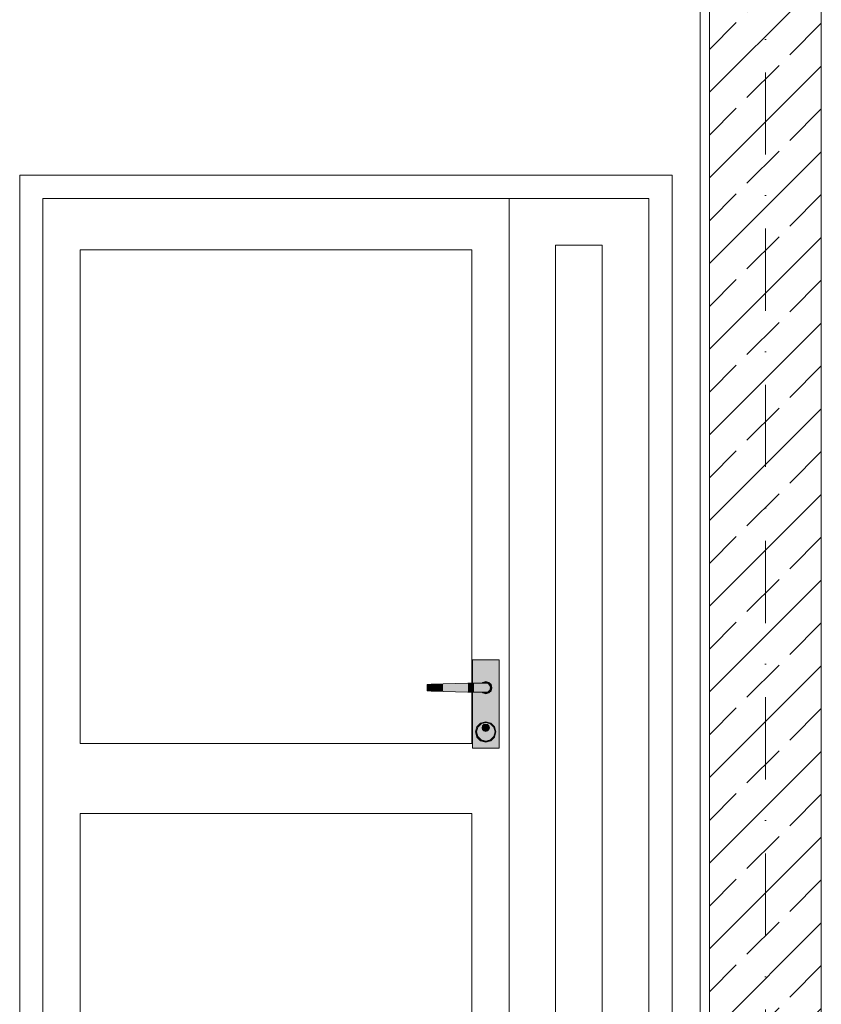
# Model space of a CAD drawing. Header units: millimetres. Extents: x -101298 to -58298, y 45839 to 66839.
# Tile 83 of 124: x -81948 to -80228, y 53990 to 56103. Entities that reach past the tile are written whole.
import ezdxf

# ---------------------------------------------------------------- set-up
doc = ezdxf.new("R2010")
doc.units = ezdxf.units.MM
doc.header["$MEASUREMENT"] = 0
doc.linetypes.add('Kropki i Kreski', pattern=[335.138881, 176.388884, -88.194442, 0, -70.555556])
for name, color, linetype, lineweight in [('Nowe_Konstrukcja - Stropy_Nr_pióra__21', 7, 'Continuous', 20), ('Nowe_Konstrukcja - Ściany zew_Nr_pióra__106', 252, 'Continuous', 13), ('Nowe_Konstrukcja - Ściany zew_Nr_pióra__18', 9, 'Continuous', 15), ('Nowe_Konstrukcja - Ściany zew_Nr_pióra__19', 255, 'Continuous', 0), ('Nowe_Konstrukcja - Ściany zew_Nr_pióra__3', 7, 'Continuous', 13), ('Nowe_Osie_Nr_pióra__3', 7, 'Continuous', 13)]:
    doc.layers.add(name, color=color, linetype=linetype, lineweight=lineweight)
for name, color, linetype, lineweight, true_color in [('Nowe_Konstrukcja - Stropy_Nr_pióra__23', 7, 'Continuous', 13, 0x858585), ('Nowe_Konstrukcja - Ściany zew_Nr_pióra__102', 7, 'Continuous', 13, 0x3e3e3e), ('Nowe_Konstrukcja - Ściany zew_Nr_pióra__142', 7, 'Continuous', 0, 0xe8e8e8), ('Nowe_Konstrukcja - Ściany zew_Nr_pióra__23', 7, 'Continuous', 13, 0x858585), ('Nowe_Konstrukcja - Ściany zew_Nr_pióra__61', 7, 'Continuous', 18, 0x6a6a6a), ('Nowe_Konstrukcja - Ściany zew_Nr_pióra__62', 7, 'Continuous', 18, 0xaaaaaa)]:
    doc.layers.add(name, color=color, linetype=linetype, lineweight=lineweight, true_color=true_color)

msp = doc.modelspace()

# ---------------------------------------------------------------- hatches: boundary and pattern name
at = {"layer": 'Nowe_Konstrukcja - Stropy_Nr_pióra__23', "linetype": 'Continuous', "lineweight": 13, "true_color": 0x858585}
h = msp.add_hatch(dxfattribs=at)
h.set_pattern_fill('Beton_zbrojony_0001', color=252, style=0, pattern_type=2)
h.set_pattern_definition([(45, (0, 0), (-91.92388, 91.92388), []), (45, (-45.96, 45.96), (-91.92388, 91.92388), [97.5, -32.5])])
h.paths.add_polyline_path([(-80227.8, 56749.4), (-80467.8, 56749.4), (-80467.8, 53549.7), (-80227.8, 53549.7)])
at = {"layer": 'Nowe_Konstrukcja - Ściany zew_Nr_pióra__102', "linetype": 'Continuous', "lineweight": 13, "true_color": 0x3e3e3e}
for points in [[(-80954.3, 54680.7), (-80955.5, 54679.4), (-80954.2, 54679.4), (-80953.8, 54679.8)], [(-80954.2, 54659.4), (-80955.5, 54659.4), (-80954.3, 54658.1), (-80953.8, 54659)], [(-80947.8, 54657.4), (-80953.8, 54659), (-80954.3, 54658.1), (-80947.8, 54656.4)], [(-80941.8, 54659), (-80947.8, 54657.4), (-80947.8, 54656.4), (-80941.3, 54658.1)], [(-80937.4, 54663.4), (-80941.8, 54659), (-80941.3, 54658.1), (-80936.5, 54662.9)], [(-80954.8, 54583.4), (-80953.9, 54586.9), (-80954.7, 54587.4), (-80955.8, 54583.4)], [(-80953.9, 54579.9), (-80954.8, 54583.4), (-80955.8, 54583.4), (-80954.7, 54579.4)], [(-80951.3, 54577.3), (-80953.9, 54579.9), (-80954.7, 54579.4), (-80951.8, 54576.5)], [(-80947.8, 54576.4), (-80951.3, 54577.3), (-80951.8, 54576.5), (-80947.8, 54575.4)], [(-80944.3, 54577.3), (-80947.8, 54576.4), (-80947.8, 54575.4), (-80943.8, 54576.5)], [(-80941.7, 54579.9), (-80944.3, 54577.3), (-80943.8, 54576.5), (-80940.9, 54579.4)]]:
    msp.add_hatch(color=250, dxfattribs=at).paths.add_polyline_path(points)
at = {"layer": 'Nowe_Konstrukcja - Ściany zew_Nr_pióra__106', "linetype": 'Continuous', "lineweight": 13}
for points in [[(-80944.3, 54589.5), (-80941.7, 54586.9), (-80940.9, 54587.4), (-80943.8, 54590.3)], [(-80965.1, 54564.4), (-80967.8, 54574.4), (-80969.8, 54574.4), (-80966.8, 54563.4)], [(-80957.8, 54557.1), (-80965.1, 54564.4), (-80966.8, 54563.4), (-80958.8, 54555.3)], [(-80947.8, 54554.4), (-80957.8, 54557.1), (-80958.8, 54555.3), (-80947.8, 54552.4)], [(-80937.8, 54557.1), (-80947.8, 54554.4), (-80947.8, 54552.4), (-80936.8, 54555.3)]]:
    msp.add_hatch(color=252, dxfattribs=at).paths.add_polyline_path(points)
at = {"layer": 'Nowe_Konstrukcja - Ściany zew_Nr_pióra__142', "linetype": 'Continuous', "lineweight": 0, "true_color": 0xe8e8e8}
msp.add_hatch(color=254, dxfattribs=at).paths.add_polyline_path([(-80930.5, 54584.4), (-80927.8, 54574.4), (-80925.8, 54574.4), (-80928.7, 54585.4)])
at = {"layer": 'Nowe_Konstrukcja - Ściany zew_Nr_pióra__18', "linetype": 'Continuous', "lineweight": 15}
h = msp.add_hatch(color=9, dxfattribs=at)
h.paths.add_polyline_path([(-80976.3, 54679.3), (-80972.8, 54679.4), (-80955.5, 54679.4), (-80954.3, 54680.7), (-80947.8, 54682.4), (-80941.3, 54680.7), (-80936.5, 54675.9), (-80934.8, 54669.4), (-80936.5, 54662.9), (-80941.3, 54658.1), (-80947.8, 54656.4), (-80954.3, 54658.1), (-80955.5, 54659.4), (-80972.8, 54659.4), (-80976.3, 54659.5), (-80976.3, 54539.4), (-80919.3, 54539.4), (-80919.3, 54729.4), (-80976.3, 54729.4)])
h.paths.add_polyline_path([(-80969.8, 54574.4), (-80966.8, 54585.4), (-80958.8, 54593.5), (-80947.8, 54596.4), (-80936.8, 54593.5), (-80928.7, 54585.4), (-80925.8, 54574.4), (-80928.7, 54563.4), (-80936.8, 54555.3), (-80947.8, 54552.4), (-80958.8, 54555.3), (-80966.8, 54563.4)], flags=0)
for points in [[(-81012.9, 54678.2), (-81039.3, 54677.4), (-81039.3, 54661.4), (-81012.9, 54660.6)], [(-80986.2, 54679), (-81012.9, 54678.2), (-81012.9, 54660.6), (-80986.2, 54659.8)], [(-80972.8, 54679.4), (-80986.2, 54679), (-80986.2, 54659.8), (-80972.8, 54659.4)], [(-80947.8, 54659.4), (-80942.8, 54660.7), (-80939.1, 54664.4), (-80937.8, 54669.4), (-80939.1, 54674.4), (-80942.8, 54678.1), (-80947.8, 54679.4), (-80972.8, 54679.4), (-80972.8, 54659.4)], [(-80927.8, 54574.4), (-80930.5, 54564.4), (-80928.7, 54563.4), (-80925.8, 54574.4)]]:
    msp.add_hatch(color=9, dxfattribs=at).paths.add_polyline_path(points)
h = msp.add_hatch(color=9, dxfattribs=at)
h.paths.add_polyline_path([(-80967.8, 54574.4), (-80965.1, 54564.4), (-80957.8, 54557.1), (-80947.8, 54554.4), (-80937.8, 54557.1), (-80930.5, 54564.4), (-80927.8, 54574.4), (-80930.5, 54584.4), (-80937.8, 54591.7), (-80947.8, 54594.4), (-80957.8, 54591.7), (-80965.1, 54584.4)])
h.paths.add_polyline_path([(-80955.8, 54583.4), (-80954.7, 54587.4), (-80951.8, 54590.3), (-80947.8, 54591.4), (-80943.8, 54590.3), (-80940.9, 54587.4), (-80939.8, 54583.4), (-80940.9, 54579.4), (-80943.8, 54576.5), (-80947.8, 54575.4), (-80951.8, 54576.5), (-80954.7, 54579.4)], flags=0)
at = {"layer": 'Nowe_Konstrukcja - Ściany zew_Nr_pióra__19', "linetype": 'Continuous', "lineweight": 0}
for points in [[(-80947.8, 54594.4), (-80937.8, 54591.7), (-80936.8, 54593.5), (-80947.8, 54596.4)], [(-80937.8, 54591.7), (-80930.5, 54584.4), (-80928.7, 54585.4), (-80936.8, 54593.5)]]:
    msp.add_hatch(color=255, dxfattribs=at).paths.add_polyline_path(points)
at = {"layer": 'Nowe_Konstrukcja - Ściany zew_Nr_pióra__23', "linetype": 'Continuous', "lineweight": 13, "true_color": 0x858585}
for points in [[(-80947.8, 54681.4), (-80941.8, 54679.8), (-80941.3, 54680.7), (-80947.8, 54682.4)], [(-80941.8, 54679.8), (-80937.4, 54675.4), (-80936.5, 54675.9), (-80941.3, 54680.7)], [(-80947.8, 54590.4), (-80944.3, 54589.5), (-80943.8, 54590.3), (-80947.8, 54591.4)], [(-80930.5, 54564.4), (-80937.8, 54557.1), (-80936.8, 54555.3), (-80928.7, 54563.4)]]:
    msp.add_hatch(color=252, dxfattribs=at).paths.add_polyline_path(points)
at = {"layer": 'Nowe_Konstrukcja - Ściany zew_Nr_pióra__61', "linetype": 'Continuous', "lineweight": 18, "true_color": 0x6a6a6a}
for points in [[(-80953.8, 54679.8), (-80947.8, 54681.4), (-80947.8, 54682.4), (-80954.3, 54680.7)], [(-80954.2, 54659.4), (-80953.8, 54659), (-80947.8, 54657.4), (-80941.8, 54659), (-80937.4, 54663.4), (-80935.8, 54669.4), (-80937.4, 54675.4), (-80941.8, 54679.8), (-80947.8, 54681.4), (-80953.8, 54679.8), (-80954.2, 54679.4), (-80947.8, 54679.4), (-80942.8, 54678.1), (-80939.1, 54674.4), (-80937.8, 54669.4), (-80939.1, 54664.4), (-80942.8, 54660.7), (-80947.8, 54659.4)], [(-80935.8, 54669.4), (-80937.4, 54663.4), (-80936.5, 54662.9), (-80934.8, 54669.4)], [(-80954.8, 54583.4), (-80953.9, 54579.9), (-80951.3, 54577.3), (-80947.8, 54576.4), (-80944.3, 54577.3), (-80941.7, 54579.9), (-80940.8, 54583.4), (-80941.7, 54586.9), (-80944.3, 54589.5), (-80947.8, 54590.4), (-80951.3, 54589.5), (-80953.9, 54586.9)], [(-80953.9, 54586.9), (-80951.3, 54589.5), (-80951.8, 54590.3), (-80954.7, 54587.4)], [(-80940.8, 54583.4), (-80941.7, 54579.9), (-80940.9, 54579.4), (-80939.8, 54583.4)]]:
    msp.add_hatch(color=251, dxfattribs=at).paths.add_polyline_path(points)
at = {"layer": 'Nowe_Konstrukcja - Ściany zew_Nr_pióra__62', "linetype": 'Continuous', "lineweight": 18, "true_color": 0xaaaaaa}
for points in [[(-81065.2, 54676.7), (-81073.3, 54676.4), (-81073.3, 54662.4), (-81065.2, 54662.1)], [(-81039.3, 54677.4), (-81065.2, 54676.7), (-81065.2, 54662.1), (-81039.3, 54661.4)], [(-80965.1, 54584.4), (-80957.8, 54591.7), (-80958.8, 54593.5), (-80966.8, 54585.4)]]:
    msp.add_hatch(color=253, dxfattribs=at).paths.add_polyline_path(points)

# ---------------------------------------------------------------- linework, layer by layer
at = {"layer": 'Nowe_Konstrukcja - Stropy_Nr_pióra__21', "color": 7, "linetype": 'Continuous', "lineweight": 20, "flags": 128}
msp.add_lwpolyline([(-80227.8, 56749.4), (-80467.8, 56749.4), (-80467.8, 53549.7), (-80227.8, 53549.7)], close=True, dxfattribs=at)
at = {"layer": 'Nowe_Konstrukcja - Ściany zew_Nr_pióra__3', "color": 7, "linetype": 'Continuous', "lineweight": 13}
for p, q in [((-80467.8, 53549.4), (-80467.8, 56949.4)), ((-80467.8, 53669.4), (-80467.8, 56949.4)), ((-80487.8, 53669.4), (-80487.8, 56669.4)), ((-81947.8, 55769.4), (-81947.8, 53669.4)), ((-80547.8, 55769.4), (-81947.8, 55769.4)), ((-80547.8, 53669.4), (-80547.8, 55769.4)), ((-81897.8, 55719.4), (-81897.8, 53669.4)), ((-80597.8, 55719.4), (-81897.8, 55719.4)), ((-80897.8, 55619.4), (-80897.8, 55719.4)), ((-80597.8, 53669.4), (-80597.8, 55719.4)), ((-80897.8, 53869.4), (-80897.8, 55619.4)), ((-80697.8, 55619.4), (-80797.8, 55619.4)), ((-80797.8, 55619.4), (-80797.8, 53869.4)), ((-80697.8, 53869.4), (-80697.8, 55619.4)), ((-81817.8, 55609.4), (-80977.8, 55609.4)), ((-81817.8, 54549.4), (-81817.8, 55609.4)), ((-80977.8, 55609.4), (-80977.8, 54679.3)), ((-80919.3, 54729.4), (-80976.3, 54729.4)), ((-80976.3, 54729.4), (-80976.3, 54679.3)), ((-80919.3, 54539.4), (-80919.3, 54729.4)), ((-81065.2, 54676.7), (-81073.3, 54676.4)), ((-81073.3, 54676.4), (-81073.3, 54662.4)), ((-81039.3, 54677.4), (-81065.2, 54676.7)), ((-81012.9, 54678.2), (-81039.3, 54677.4)), ((-80986.2, 54679), (-81012.9, 54678.2)), ((-80972.8, 54679.4), (-80986.2, 54679)), ((-80947.8, 54679.4), (-80972.8, 54679.4)), ((-80954.3, 54680.7), (-80955.5, 54679.4)), ((-80947.8, 54682.4), (-80954.3, 54680.7)), ((-80953.8, 54679.8), (-80954.2, 54679.4)), ((-80947.8, 54681.4), (-80953.8, 54679.8)), ((-80941.3, 54680.7), (-80947.8, 54682.4)), ((-80941.8, 54679.8), (-80947.8, 54681.4)), ((-80942.8, 54678.1), (-80947.8, 54679.4)), ((-80939.1, 54674.4), (-80942.8, 54678.1)), ((-80937.4, 54675.4), (-80941.8, 54679.8)), ((-80936.5, 54675.9), (-80941.3, 54680.7)), ((-80937.8, 54669.4), (-80939.1, 54674.4)), ((-80939.1, 54664.4), (-80937.8, 54669.4)), ((-80935.8, 54669.4), (-80937.4, 54675.4)), ((-80937.4, 54663.4), (-80935.8, 54669.4)), ((-80934.8, 54669.4), (-80936.5, 54675.9)), ((-80936.5, 54662.9), (-80934.8, 54669.4)), ((-81073.3, 54662.4), (-81065.2, 54662.1)), ((-81065.2, 54662.1), (-81039.3, 54661.4)), ((-81039.3, 54661.4), (-81012.9, 54660.6)), ((-81012.9, 54660.6), (-80986.2, 54659.8)), ((-80986.2, 54659.8), (-80972.8, 54659.4)), ((-80977.8, 54659.5), (-80977.8, 54549.4)), ((-80976.3, 54659.5), (-80976.3, 54539.4)), ((-80972.8, 54659.4), (-80947.8, 54659.4)), ((-80955.5, 54659.4), (-80954.3, 54658.1)), ((-80954.3, 54658.1), (-80947.8, 54656.4)), ((-80954.2, 54659.4), (-80953.8, 54659)), ((-80953.8, 54659), (-80947.8, 54657.4)), ((-80947.8, 54659.4), (-80942.8, 54660.7)), ((-80947.8, 54657.4), (-80941.8, 54659)), ((-80947.8, 54656.4), (-80941.3, 54658.1)), ((-80942.8, 54660.7), (-80939.1, 54664.4)), ((-80941.8, 54659), (-80937.4, 54663.4)), ((-80941.3, 54658.1), (-80936.5, 54662.9)), ((-80966.8, 54585.4), (-80969.8, 54574.4)), ((-80965.1, 54584.4), (-80967.8, 54574.4)), ((-80958.8, 54593.5), (-80966.8, 54585.4)), ((-80957.8, 54591.7), (-80965.1, 54584.4)), ((-80947.8, 54596.4), (-80958.8, 54593.5)), ((-80947.8, 54594.4), (-80957.8, 54591.7)), ((-80954.7, 54587.4), (-80955.8, 54583.4)), ((-80955.8, 54583.4), (-80954.7, 54579.4)), ((-80953.9, 54586.9), (-80954.8, 54583.4)), ((-80954.8, 54583.4), (-80953.9, 54579.9)), ((-80951.8, 54590.3), (-80954.7, 54587.4)), ((-80951.3, 54589.5), (-80953.9, 54586.9)), ((-80947.8, 54591.4), (-80951.8, 54590.3)), ((-80947.8, 54590.4), (-80951.3, 54589.5)), ((-80936.8, 54593.5), (-80947.8, 54596.4)), ((-80937.8, 54591.7), (-80947.8, 54594.4)), ((-80943.8, 54590.3), (-80947.8, 54591.4)), ((-80944.3, 54589.5), (-80947.8, 54590.4)), ((-80941.7, 54586.9), (-80944.3, 54589.5)), ((-80940.9, 54587.4), (-80943.8, 54590.3)), ((-80940.8, 54583.4), (-80941.7, 54586.9)), ((-80941.7, 54579.9), (-80940.8, 54583.4)), ((-80939.8, 54583.4), (-80940.9, 54587.4)), ((-80940.9, 54579.4), (-80939.8, 54583.4)), ((-80930.5, 54584.4), (-80937.8, 54591.7)), ((-80928.7, 54585.4), (-80936.8, 54593.5)), ((-80927.8, 54574.4), (-80930.5, 54584.4)), ((-80925.8, 54574.4), (-80928.7, 54585.4)), ((-80969.8, 54574.4), (-80966.8, 54563.4)), ((-80967.8, 54574.4), (-80965.1, 54564.4)), ((-80966.8, 54563.4), (-80958.8, 54555.3)), ((-80965.1, 54564.4), (-80957.8, 54557.1)), ((-80954.7, 54579.4), (-80951.8, 54576.5)), ((-80953.9, 54579.9), (-80951.3, 54577.3)), ((-80951.8, 54576.5), (-80947.8, 54575.4)), ((-80951.3, 54577.3), (-80947.8, 54576.4)), ((-80947.8, 54576.4), (-80944.3, 54577.3)), ((-80947.8, 54575.4), (-80943.8, 54576.5)), ((-80944.3, 54577.3), (-80941.7, 54579.9)), ((-80943.8, 54576.5), (-80940.9, 54579.4)), ((-80937.8, 54557.1), (-80930.5, 54564.4)), ((-80936.8, 54555.3), (-80928.7, 54563.4)), ((-80930.5, 54564.4), (-80927.8, 54574.4)), ((-80928.7, 54563.4), (-80925.8, 54574.4)), ((-80977.8, 54549.4), (-81817.8, 54549.4)), ((-80958.8, 54555.3), (-80947.8, 54552.4)), ((-80957.8, 54557.1), (-80947.8, 54554.4)), ((-80947.8, 54554.4), (-80937.8, 54557.1)), ((-80947.8, 54552.4), (-80936.8, 54555.3)), ((-80976.3, 54539.4), (-80919.3, 54539.4)), ((-81817.8, 54399.4), (-80977.8, 54399.4)), ((-81817.8, 53819.4), (-81817.8, 54399.4)), ((-80977.8, 54399.4), (-80977.8, 53819.4))]:
    msp.add_line(p, q, dxfattribs=at)
at = {"layer": 'Nowe_Osie_Nr_pióra__3', "color": 7, "linetype": 'Kropki i Kreski', "lineweight": 13}
msp.add_line((-80347.8, 65376.6), (-80347.8, 49698), dxfattribs=at)

doc.saveas('drawing.dxf')
